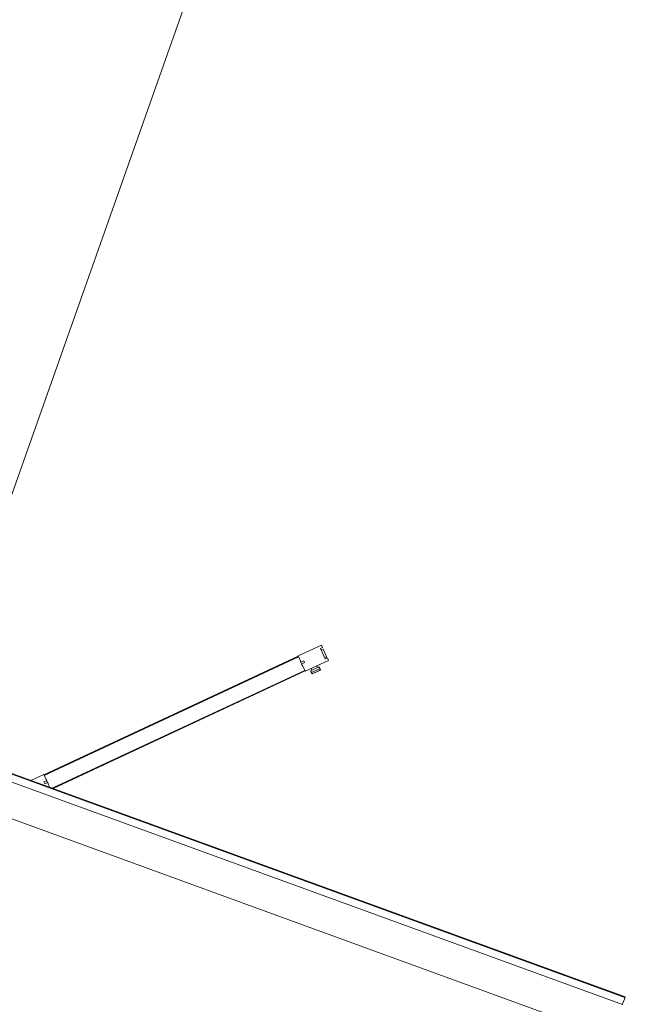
# Model space of a CAD drawing. Header units: millimetres. Extents: x 1512 to 2105, y 794 to 1149.
# Tile 175 of 256: x 1769.08 to 1770.95, y 1079.61 to 1082.52. Entities that reach past the tile are written whole.
import ezdxf

# ---------------------------------------------------------------- set-up
doc = ezdxf.new("R2010")
doc.units = ezdxf.units.MM
doc.layers.add('A-DOOR', color=31, linetype='Continuous', lineweight=9)
doc.layers.add('G-ANNO-SYMB', color=111, linetype='Continuous', lineweight=9)

# ---------------------------------------------------------------- blocks, each defined once
blk = doc.blocks.new('5-panel_Bi-fold_external_door_10806 - Type 1-V7-اول')
at = {"layer": 'A-DOOR'}
for p, q in [((1.3827, 0.745), (1.3289, 0.6912)), ((1.3884, 0.7393), (1.3827, 0.745)), ((1.3834, 0.7343), (1.3884, 0.7393)), ((1.4074, 0.7103), (1.3834, 0.7343)), ((1.3912, 0.7354), (1.3868, 0.731)), ((1.4085, 0.7181), (1.3912, 0.7354)), ((1.3643, 0.6559), (1.418, 0.7096)), ((1.4069, 0.7165), (1.4085, 0.7181)), ((1.4103, 0.7131), (1.4069, 0.7165)), ((1.4124, 0.7153), (1.4074, 0.7103)), ((1.418, 0.7096), (1.4124, 0.7153)), ((1.3297, 0.6905), (0.7433, 0.1042)), ((1.3311, 0.6891), (0.7447, 0.1028)), ((1.3289, 0.6912), (1.3401, 0.6801)), ((1.3297, 0.6905), (1.3311, 0.6891)), ((1.3401, 0.6801), (1.3422, 0.6765)), ((1.3422, 0.6765), (1.3493, 0.6836)), ((1.3429, 0.6773), (1.3472, 0.673)), ((1.3535, 0.6794), (1.3462, 0.672)), ((1.3462, 0.672), (1.3528, 0.6674)), ((1.3493, 0.6836), (1.3535, 0.6794)), ((1.3775, 0.669), (1.381, 0.6655)), ((1.3943, 0.6788), (1.381, 0.6655)), ((1.4015, 0.6781), (1.3824, 0.659)), ((1.3855, 0.6559), (1.4046, 0.675)), ((1.3855, 0.6559), (1.4046, 0.675)), ((1.3861, 0.6553), (1.4052, 0.6744)), ((1.3943, 0.6788), (1.3907, 0.6823)), ((1.3943, 0.6788), (1.3976, 0.682)), ((1.3976, 0.682), (1.4015, 0.6781)), ((1.4015, 0.6781), (1.4024, 0.6772)), ((1.4024, 0.6772), (1.4046, 0.675)), ((1.4046, 0.675), (1.4052, 0.6744)), ((1.3622, 0.658), (0.7797, 0.0755)), ((1.3636, 0.6566), (0.7825, 0.0755)), ((1.3528, 0.6674), (1.3643, 0.6559)), ((1.3622, 0.658), (1.3636, 0.6566)), ((1.3785, 0.6629), (1.381, 0.6655)), ((1.3824, 0.659), (1.3785, 0.6629)), ((1.3833, 0.6581), (1.3824, 0.659)), ((1.3855, 0.6559), (1.3833, 0.6581)), ((1.3861, 0.6553), (1.3855, 0.6559)), ((0.7426, 0.1049), (0.7132, 0.0755)), ((0.7538, 0.0937), (0.7426, 0.1049)), ((0.7447, 0.1028), (0.7433, 0.1042)), ((0.7502, 0.0846), (0.7573, 0.0917)), ((0.7573, 0.0917), (0.7538, 0.0937)), ((0.7618, 0.0877), (0.7545, 0.0803)), ((0.7608, 0.0867), (0.7566, 0.0909)), ((0.7664, 0.0811), (0.7618, 0.0877)), ((2.581, 0.0759), (-2.331, 0.0759)), ((2.581, 0.0737), (-2.331, 0.0737)), ((0.7545, 0.0803), (0.7502, 0.0846)), ((0.772, 0.0755), (0.7664, 0.0811)), ((2.581, 0.0759), (2.581, 0.0755)), ((2.581, 0.0755), (2.581, 0.0743)), ((2.581, 0.0743), (2.581, 0.0737)), ((2.581, 0.0737), (2.581, 0.0693)), ((2.581, 0.0693), (2.581, 0.0538)), ((-2.331, 0.0516), (2.581, 0.0516)), ((2.581, 0.0538), (2.581, 0.0516)), ((-2.331, -0.05), (2.581, -0.05))]:
    blk.add_line(p, q, dxfattribs=at)

msp = doc.modelspace()

# ---------------------------------------------------------------- linework, layer by layer
at = {"layer": 'G-ANNO-SYMB', "color": 1}
msp.add_line((1766.5624, 1074.0638), (1774.1898, 1095.6089), dxfattribs=at)

# ---------------------------------------------------------------- block references
at = {"layer": 'A-DOOR', "rotation": 339.9999999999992}
msp.add_blockref('5-panel_Bi-fold_external_door_10806 - Type 1-V7-اول', (1768.42, 1080.4445), dxfattribs=at)

doc.saveas('drawing.dxf')
